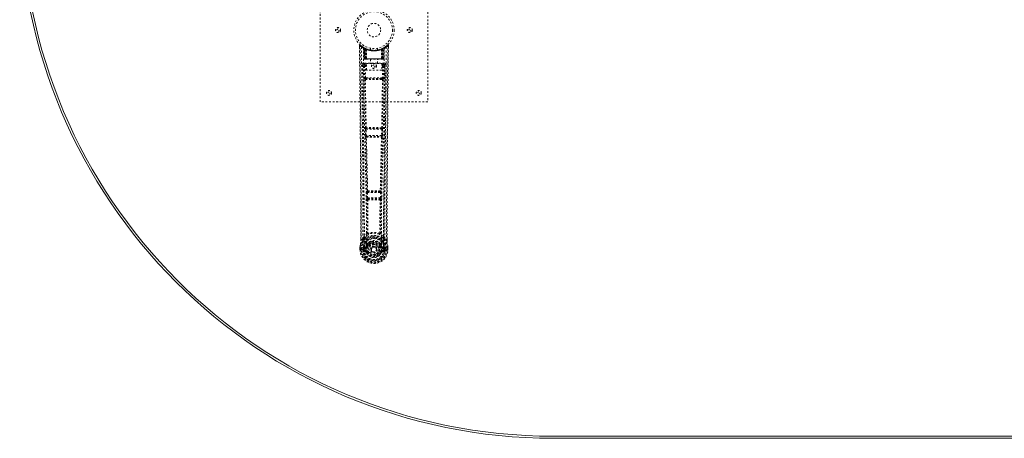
# Model space of a CAD drawing. Header units: inches. Extents: x 5 to 125, y 30 to 90.
# Tile 1 of 6: x 5 to 60, y 30 to 53. Entities that reach past the tile are written whole.
import ezdxf

# ---------------------------------------------------------------- set-up
doc = ezdxf.new("R2010")
doc.units = ezdxf.units.IN
doc.header["$MEASUREMENT"] = 0
doc.linetypes.add('SLD-Dashed', pattern=[0.075, 0.05, -0.025])
doc.linetypes.add('SLD-Solid', pattern=[0])

msp = doc.modelspace()

# ---------------------------------------------------------------- linework, layer by layer
at = {"color": 7, "linetype": 'SLD-Dashed', "lineweight": 0}
for p, q in [((21.914, 48.82), (21.914, 56.82)), ((27.914, 56.82), (27.914, 48.82)), ((24.107, 51.961), (24.108, 51.877)), ((24.345, 51.846), (24.332, 51.854)), ((24.36, 51.822), (24.346, 51.83)), ((24.367, 51.224), (24.346, 51.83)), ((24.381, 51.224), (24.36, 51.822)), ((24.43, 51.802), (24.363, 51.836)), ((24.379, 51.814), (24.401, 51.22)), ((24.447, 51.776), (24.379, 51.811)), ((24.399, 51.224), (24.379, 51.811)), ((24.406, 51.781), (24.418, 51.807)), ((24.406, 51.781), (24.406, 51.224)), ((24.411, 51.779), (24.406, 51.781)), ((24.411, 51.779), (24.424, 51.805)), ((24.411, 51.224), (24.411, 51.779)), ((24.418, 51.807), (24.424, 51.805)), ((24.419, 51.775), (24.432, 51.801)), ((24.42, 51.224), (24.419, 51.775)), ((24.424, 51.773), (24.436, 51.799)), ((24.424, 51.773), (24.424, 51.224)), ((24.431, 51.801), (24.43, 51.802)), ((24.436, 51.799), (24.432, 51.801)), ((24.438, 51.766), (24.45, 51.792)), ((24.438, 51.766), (24.438, 51.224)), ((24.442, 51.764), (24.453, 51.791)), ((24.442, 51.224), (24.442, 51.764)), ((24.447, 51.776), (24.448, 51.775)), ((24.466, 51.224), (24.447, 51.776)), ((24.448, 51.775), (24.467, 51.224)), ((24.45, 51.792), (24.453, 51.791)), ((24.493, 51.746), (24.491, 51.747)), ((24.496, 51.222), (24.491, 51.747)), ((24.493, 51.746), (24.497, 51.224)), ((24.497, 51.772), (24.494, 51.774)), ((24.714, 51.809), (24.714, 51.712)), ((25.114, 51.712), (25.114, 51.809)), ((25.33, 51.224), (25.334, 51.746)), ((25.334, 51.774), (25.331, 51.772)), ((25.336, 51.747), (25.332, 51.222)), ((25.336, 51.747), (25.334, 51.746)), ((25.36, 51.224), (25.379, 51.775)), ((25.381, 51.776), (25.362, 51.224)), ((25.377, 51.792), (25.404, 51.805)), ((25.377, 51.792), (25.389, 51.766)), ((25.379, 51.775), (25.381, 51.776)), ((25.449, 51.811), (25.381, 51.776)), ((25.386, 51.764), (25.386, 51.224)), ((25.389, 51.224), (25.389, 51.766)), ((25.396, 51.801), (25.391, 51.799)), ((25.391, 51.799), (25.404, 51.773)), ((25.398, 51.802), (25.396, 51.801)), ((25.396, 51.801), (25.408, 51.775)), ((25.464, 51.836), (25.398, 51.802)), ((25.404, 51.805), (25.409, 51.807)), ((25.404, 51.805), (25.416, 51.779)), ((25.404, 51.224), (25.404, 51.773)), ((25.408, 51.775), (25.408, 51.224)), ((25.409, 51.807), (25.417, 51.811)), ((25.409, 51.807), (25.421, 51.781)), ((25.421, 51.781), (25.416, 51.779)), ((25.416, 51.779), (25.416, 51.224)), ((25.421, 51.224), (25.421, 51.781)), ((25.426, 51.22), (25.448, 51.814)), ((25.428, 51.224), (25.449, 51.811)), ((25.441, 51.805), (25.436, 51.806)), ((25.447, 51.224), (25.467, 51.822)), ((25.46, 51.224), (25.481, 51.83)), ((25.481, 51.83), (25.467, 51.822)), ((25.496, 51.854), (25.482, 51.846)), ((25.56, 51.896), (25.499, 51.859)), ((25.67, 51.984), (25.569, 51.903)), ((25.72, 51.962), (25.69, 51.962)), ((25.72, 51.876), (25.72, 51.961)), ((24.367, 51.224), (24.381, 51.224)), ((24.406, 51.224), (24.367, 51.224)), ((24.381, 51.224), (24.42, 51.224)), ((24.394, 51.196), (24.398, 51.195)), ((24.399, 51.224), (24.466, 51.224)), ((24.399, 51.195), (24.399, 51.195)), ((24.407, 51.195), (24.412, 51.195)), ((25.416, 51.224), (24.411, 51.224)), ((24.411, 51.195), (24.42, 51.195)), ((24.42, 51.195), (24.424, 51.195)), ((24.424, 51.224), (25.404, 51.224)), ((24.429, 51.195), (24.495, 51.195)), ((24.438, 51.224), (24.442, 51.224)), ((25.386, 51.224), (24.442, 51.224)), ((24.467, 51.224), (24.466, 51.224)), ((24.496, 51.222), (24.497, 51.224)), ((24.497, 51.224), (25.33, 51.224)), ((24.498, 51.195), (25.33, 51.195)), ((24.719, 51.195), (24.719, 50.962)), ((25.109, 50.962), (25.109, 51.195)), ((25.33, 51.224), (25.332, 51.222)), ((25.332, 51.195), (25.398, 51.195)), ((25.362, 51.224), (25.36, 51.224)), ((25.362, 51.224), (25.428, 51.224)), ((25.386, 51.224), (25.389, 51.224)), ((25.403, 51.195), (25.407, 51.195)), ((25.407, 51.195), (25.417, 51.195)), ((25.408, 51.224), (25.447, 51.224)), ((25.416, 51.195), (25.421, 51.195)), ((25.46, 51.224), (25.421, 51.224)), ((25.421, 51.195), (25.421, 51.197)), ((25.428, 51.195), (25.428, 51.195)), ((25.429, 51.195), (25.433, 51.196)), ((25.447, 51.224), (25.46, 51.224)), ((24.3, 50.898), (24.297, 50.88)), ((24.298, 50.888), (24.297, 50.878)), ((24.297, 50.878), (24.297, 50.877)), ((24.297, 50.877), (24.305, 50.063)), ((24.342, 50.986), (24.342, 50.926)), ((25.485, 50.986), (24.342, 50.986)), ((24.342, 50.926), (24.49, 50.926)), ((24.389, 50.823), (24.434, 50.824)), ((24.389, 50.823), (24.396, 50.163)), ((24.434, 50.868), (24.434, 50.824)), ((24.49, 50.868), (24.434, 50.868)), ((24.441, 50.164), (24.434, 50.824)), ((24.49, 50.824), (24.434, 50.824)), ((24.49, 50.596), (24.49, 50.962)), ((24.49, 50.962), (25.351, 50.962)), ((25.351, 50.596), (24.49, 50.596)), ((25.351, 50.962), (25.351, 50.596)), ((25.351, 50.926), (25.485, 50.926)), ((25.351, 50.868), (25.393, 50.868)), ((25.351, 50.824), (25.393, 50.824)), ((25.393, 50.824), (25.386, 50.164)), ((25.393, 50.868), (25.393, 50.824)), ((25.438, 50.823), (25.431, 50.163)), ((25.485, 50.926), (25.485, 50.986)), ((25.523, 50.063), (25.53, 50.877)), ((25.53, 50.88), (25.527, 50.898)), ((25.53, 50.878), (25.53, 50.888)), ((25.53, 50.876), (25.53, 50.878)), ((24.439, 50.073), (24.488, 50.073)), ((25.386, 50.164), (24.441, 50.164)), ((24.498, 50.119), (24.45, 50.119)), ((25.33, 50.119), (24.498, 50.119)), ((25.377, 50.119), (25.33, 50.119)), ((25.34, 50.073), (25.388, 50.073)), ((27.914, 48.82), (21.914, 48.82)), ((24.434, 47.292), (24.444, 46.939)), ((24.447, 47.384), (24.441, 47.382)), ((24.478, 47.293), (25.349, 47.293)), ((24.489, 46.941), (24.478, 47.293)), ((24.486, 47.338), (24.491, 47.341)), ((25.342, 47.338), (24.486, 47.338)), ((25.336, 47.341), (25.342, 47.338)), ((25.349, 47.293), (25.338, 46.941)), ((25.386, 47.382), (25.381, 47.384)), ((25.394, 47.292), (25.383, 46.939)), ((24.458, 46.849), (24.458, 46.849)), ((25.338, 46.941), (24.489, 46.941)), ((24.503, 46.896), (24.502, 46.896)), ((24.502, 46.896), (25.325, 46.896)), ((25.325, 46.896), (25.324, 46.896)), ((25.369, 46.849), (25.369, 46.849)), ((24.503, 43.77), (24.515, 43.461)), ((24.526, 43.863), (24.513, 43.859)), ((24.515, 43.461), (24.518, 43.427)), ((24.534, 43.371), (24.535, 43.371)), ((24.547, 43.771), (25.28, 43.771)), ((24.559, 43.463), (24.547, 43.771)), ((24.558, 43.816), (24.57, 43.82)), ((25.27, 43.816), (24.558, 43.816)), ((25.268, 43.463), (24.559, 43.463)), ((24.579, 43.417), (24.578, 43.418)), ((24.578, 43.418), (25.249, 43.418)), ((25.249, 43.418), (25.248, 43.417)), ((25.257, 43.82), (25.27, 43.816)), ((25.28, 43.771), (25.268, 43.463)), ((25.293, 43.371), (25.294, 43.371)), ((25.301, 43.863), (25.314, 43.859)), ((25.312, 43.461), (25.31, 43.427)), ((25.324, 43.77), (25.312, 43.461)), ((24.177, 41.088), (24.177, 41.177)), ((24.178, 41.178), (24.178, 41.089)), ((24.303, 41.205), (24.207, 41.09)), ((24.303, 41.205), (24.362, 41.317)), ((25.465, 41.317), (25.524, 41.205)), ((25.621, 41.09), (25.524, 41.205)), ((25.649, 41.089), (25.649, 41.191)), ((25.65, 41.088), (25.65, 41.19)), ((24.135, 40.71), (24.134, 40.706)), ((24.134, 40.589), (24.134, 40.706)), ((24.136, 40.706), (24.135, 40.588)), ((24.164, 40.706), (24.164, 40.59)), ((24.285, 40.663), (24.285, 40.663)), ((24.285, 40.59), (24.285, 40.663)), ((24.315, 40.662), (24.321, 40.681)), ((24.315, 40.661), (24.315, 40.59)), ((24.321, 40.681), (24.32, 40.668)), ((24.32, 40.668), (24.32, 40.59)), ((24.33, 40.709), (24.327, 40.705)), ((24.33, 40.709), (24.34, 40.72)), ((24.456, 40.741), (24.34, 40.72)), ((24.34, 40.72), (24.34, 40.72)), ((24.34, 40.72), (24.34, 40.72)), ((24.355, 40.687), (24.485, 40.712)), ((24.355, 40.687), (24.355, 40.657)), ((24.485, 40.687), (24.355, 40.687)), ((24.485, 40.657), (24.355, 40.657)), ((24.485, 40.712), (24.485, 40.687)), ((24.485, 40.657), (24.485, 40.687)), ((24.533, 40.741), (24.54, 40.753)), ((24.54, 40.753), (24.567, 40.742)), ((24.542, 40.901), (24.542, 40.879)), ((24.549, 40.929), (24.561, 40.947)), ((24.566, 40.897), (24.565, 40.874)), ((25.26, 40.742), (25.287, 40.753)), ((25.262, 40.874), (25.262, 40.897)), ((25.266, 40.947), (25.278, 40.929)), ((25.285, 40.901), (25.285, 40.879)), ((25.287, 40.753), (25.294, 40.742)), ((25.342, 40.712), (25.472, 40.687)), ((25.342, 40.712), (25.342, 40.687)), ((25.472, 40.687), (25.342, 40.687)), ((25.342, 40.657), (25.342, 40.687)), ((25.472, 40.657), (25.342, 40.657)), ((25.487, 40.72), (25.372, 40.741)), ((25.472, 40.657), (25.472, 40.687)), ((25.487, 40.72), (25.497, 40.709)), ((25.5, 40.705), (25.497, 40.709)), ((25.507, 40.681), (25.507, 40.668)), ((25.512, 40.662), (25.507, 40.681)), ((25.507, 40.668), (25.507, 40.59)), ((25.542, 40.663), (25.512, 40.661)), ((25.513, 40.59), (25.512, 40.661)), ((25.542, 40.663), (25.542, 40.662)), ((25.542, 40.662), (25.542, 40.59)), ((25.664, 40.59), (25.663, 40.706)), ((25.692, 40.588), (25.692, 40.706)), ((25.693, 40.706), (25.693, 40.71)), ((25.693, 40.589), (25.693, 40.706)), ((24.134, 40.589), (24.138, 40.589)), ((24.138, 40.589), (24.191, 40.589)), ((24.191, 40.589), (24.214, 40.589)), ((24.214, 40.589), (24.22, 40.589)), ((24.22, 40.589), (24.37, 40.589)), ((24.285, 40.59), (24.285, 40.59)), ((24.32, 40.59), (24.315, 40.59)), ((24.338, 40.469), (24.457, 40.445)), ((24.368, 40.535), (24.368, 40.505)), ((24.368, 40.535), (24.485, 40.535)), ((24.485, 40.485), (24.368, 40.505)), ((24.368, 40.505), (24.485, 40.505)), ((24.37, 40.589), (24.37, 40.589)), ((24.485, 40.535), (24.485, 40.505)), ((24.485, 40.485), (24.485, 40.505)), ((24.545, 40.441), (24.541, 40.449)), ((24.567, 40.45), (24.545, 40.441)), ((24.757, 40.596), (24.758, 40.611)), ((24.757, 40.587), (24.757, 40.596)), ((25.283, 40.441), (25.26, 40.45)), ((25.287, 40.449), (25.283, 40.441)), ((25.337, 40.418), (25.283, 40.441)), ((25.342, 40.535), (25.342, 40.505)), ((25.342, 40.535), (25.459, 40.535)), ((25.459, 40.505), (25.342, 40.485)), ((25.342, 40.485), (25.342, 40.505)), ((25.342, 40.505), (25.459, 40.505)), ((25.37, 40.445), (25.489, 40.469)), ((25.457, 40.589), (25.607, 40.589)), ((25.459, 40.505), (25.459, 40.535)), ((25.507, 40.59), (25.513, 40.59)), ((25.607, 40.589), (25.613, 40.589)), ((25.613, 40.589), (25.636, 40.589)), ((25.636, 40.589), (25.689, 40.589)), ((25.689, 40.589), (25.693, 40.589))]:
    msp.add_line(p, q, dxfattribs=at)
at = {"color": 7, "linetype": 'SLD-Solid', "lineweight": 15}
for p, q in [((94.914, 30.188), (34.914, 30.188)), ((34.914, 30.188), (94.914, 30.188)), ((94.914, 30.07), (34.914, 30.07))]:
    msp.add_line(p, q, dxfattribs=at)
at = {"color": 7, "linetype": 'SLD-Dashed', "lineweight": 0, "flags": 128}
for points in [[(24.155, 51.982), (24.148, 51.985), (24.14, 51.988), (24.132, 51.988), (24.124, 51.987), (24.117, 51.983), (24.112, 51.978), (24.108, 51.972), (24.107, 51.964)], [(24.177, 41.177), (24.174, 43.806), (24.157, 46.524), (24.133, 49.243), (24.107, 51.962)], [(24.107, 51.962), (24.107, 51.961), (24.109, 51.961), (24.116, 51.962), (24.125, 51.962), (24.131, 51.962), (24.137, 51.962)], [(24.137, 51.962), (24.145, 51.97), (24.151, 51.978), (24.155, 51.982), (24.157, 51.984)], [(24.207, 41.09), (24.208, 41.828), (24.207, 42.608), (24.205, 43.431), (24.202, 44.297), (24.197, 45.093), (24.192, 45.923), (24.19, 46.114), (24.189, 46.306), (24.187, 46.5), (24.186, 46.633), (24.185, 46.763), (24.184, 46.898), (24.183, 47.04), (24.179, 47.493), (24.174, 47.998), (24.169, 48.553), (24.166, 48.905), (24.162, 49.277), (24.158, 49.679), (24.155, 50.055), (24.15, 50.546), (24.146, 50.982), (24.142, 51.363), (24.139, 51.69), (24.137, 51.962)], [(24.226, 51.868), (24.231, 50.277), (24.25, 48.688), (24.28, 47.102), (24.318, 45.519), (24.348, 44.279), (24.371, 43.043), (24.381, 41.813), (24.37, 40.589)], [(24.334, 51.812), (24.341, 50.226), (24.361, 48.641), (24.394, 47.059), (24.435, 45.48), (24.466, 44.243), (24.491, 43.01), (24.5, 41.781), (24.488, 40.56)], [(24.34, 51.847), (24.346, 51.836), (24.351, 51.822)], [(24.347, 51.836), (24.347, 51.83), (24.347, 51.829)], [(24.377, 51.819), (24.378, 51.813), (24.378, 51.811)], [(24.38, 51.827), (24.386, 51.824), (24.418, 51.807)], [(25.493, 51.812), (25.486, 50.226), (25.466, 48.641), (25.433, 47.059), (25.392, 45.48), (25.361, 44.243), (25.337, 43.01), (25.327, 41.781), (25.339, 40.559)], [(25.386, 51.764), (25.381, 51.774), (25.377, 51.783), (25.375, 51.789), (25.374, 51.791)], [(25.602, 51.868), (25.596, 50.277), (25.578, 48.688), (25.547, 47.102), (25.509, 45.519), (25.48, 44.279), (25.456, 43.043), (25.446, 41.813), (25.457, 40.589)], [(25.621, 41.09), (25.619, 41.903), (25.62, 42.752), (25.622, 43.636), (25.626, 44.438), (25.629, 44.956), (25.633, 45.498), (25.637, 46.064), (25.641, 46.627), (25.645, 47.115), (25.651, 47.762), (25.657, 48.451), (25.664, 49.18), (25.671, 49.856), (25.69, 51.962)], [(25.65, 41.19), (25.653, 43.806), (25.67, 46.523), (25.695, 49.244), (25.72, 51.962)], [(25.717, 51.961), (25.716, 51.969), (25.712, 51.977), (25.707, 51.983), (25.701, 51.988), (25.694, 51.991), (25.686, 51.991), (25.679, 51.99), (25.672, 51.986)], [(24.438, 51.224), (24.43, 51.224), (24.423, 51.224), (24.416, 51.224), (24.409, 51.224), (24.405, 51.224), (24.401, 51.224), (24.399, 51.224), (24.399, 51.224)], [(24.399, 51.224), (24.4, 51.217), (24.401, 51.215)], [(24.413, 51.195), (24.413, 51.195), (24.414, 51.195), (24.416, 51.196), (24.42, 51.197)], [(24.428, 51.195), (24.429, 51.195), (24.43, 51.195)], [(24.467, 51.224), (24.47, 51.214), (24.477, 51.205)], [(24.496, 51.222), (24.481, 51.209), (24.477, 51.205)], [(25.332, 51.222), (25.346, 51.209), (25.35, 51.205)], [(25.35, 51.205), (25.357, 51.214), (25.36, 51.224)], [(25.428, 51.224), (25.428, 51.224), (25.426, 51.224), (25.423, 51.224), (25.418, 51.224), (25.412, 51.224), (25.405, 51.224), (25.397, 51.224), (25.389, 51.224)], [(25.407, 51.197), (25.411, 51.196), (25.413, 51.195), (25.415, 51.195), (25.415, 51.195)], [(24.237, 50.88), (24.241, 50.504), (24.245, 50.075), (24.249, 49.605), (24.253, 49.18), (24.255, 48.958), (24.258, 48.735), (24.26, 48.513), (24.262, 48.26), (24.265, 48.005), (24.267, 47.758), (24.272, 47.254), (24.276, 46.787), (24.28, 46.355), (24.283, 45.932), (24.287, 45.442), (24.293, 44.601), (24.298, 43.753), (24.301, 42.875), (24.303, 42.021), (24.303, 41.205)], [(24.297, 50.88), (24.32, 50.852), (24.389, 50.823)], [(24.297, 50.88), (24.328, 47.692), (24.353, 44.504), (24.362, 41.317)], [(24.434, 50.868), (24.365, 50.897), (24.342, 50.926)], [(25.485, 50.926), (25.462, 50.897), (25.393, 50.868)], [(25.438, 50.823), (25.433, 50.823), (25.423, 50.823), (25.409, 50.823), (25.393, 50.824)], [(25.438, 50.823), (25.507, 50.852), (25.528, 50.877)], [(25.465, 41.317), (25.474, 44.504), (25.5, 47.692), (25.53, 50.88)], [(25.524, 41.205), (25.524, 41.945), (25.526, 42.717), (25.528, 43.52), (25.532, 44.286), (25.537, 45.062), (25.543, 45.838), (25.55, 46.594), (25.556, 47.319), (25.563, 47.994), (25.57, 48.751), (25.577, 49.461), (25.583, 50.158), (25.59, 50.88)], [(24.441, 50.164), (24.426, 50.163), (24.411, 50.163), (24.401, 50.163), (24.396, 50.163)], [(24.406, 50.075), (24.422, 48.729), (24.447, 47.384)], [(24.481, 47.382), (24.456, 48.727), (24.439, 50.073)], [(25.34, 50.073), (25.128, 50.073), (24.914, 50.072), (24.699, 50.073), (24.488, 50.073)], [(25.33, 50.119), (25.125, 50.119), (24.919, 50.119), (24.708, 50.119), (24.498, 50.119)], [(25.388, 50.073), (25.372, 48.727), (25.347, 47.382)], [(25.377, 50.119), (25.394, 50.116), (25.405, 50.108)], [(25.421, 50.075), (25.405, 48.729), (25.381, 47.384)], [(25.431, 50.163), (25.426, 50.163), (25.416, 50.163), (25.402, 50.163), (25.386, 50.164)], [(24.478, 47.293), (24.47, 47.293), (24.462, 47.293), (24.455, 47.293), (24.448, 47.292), (24.443, 47.292), (24.438, 47.292), (24.435, 47.292), (24.434, 47.292)], [(25.394, 47.292), (25.392, 47.292), (25.389, 47.292), (25.384, 47.292), (25.379, 47.292), (25.372, 47.293), (25.365, 47.293), (25.357, 47.293), (25.349, 47.293)], [(24.489, 46.941), (24.481, 46.94), (24.473, 46.94), (24.466, 46.94), (24.459, 46.94), (24.454, 46.94), (24.449, 46.939), (24.446, 46.939), (24.444, 46.939)], [(24.444, 46.939), (24.446, 46.906), (24.447, 46.904)], [(24.458, 46.849), (24.493, 45.354), (24.526, 43.863)], [(24.562, 43.859), (24.528, 45.35), (24.493, 46.847)], [(25.335, 46.847), (25.299, 45.35), (25.266, 43.859)], [(25.369, 46.849), (25.334, 45.354), (25.301, 43.863)], [(25.383, 46.939), (25.381, 46.939), (25.378, 46.939), (25.374, 46.94), (25.368, 46.94), (25.361, 46.94), (25.354, 46.94), (25.346, 46.94), (25.338, 46.941)], [(25.364, 46.869), (25.366, 46.867), (25.369, 46.849)], [(25.383, 46.939), (25.381, 46.906), (25.381, 46.904)], [(24.547, 43.771), (24.54, 43.771), (24.532, 43.771), (24.525, 43.77), (24.518, 43.77), (24.513, 43.77), (24.508, 43.77), (24.505, 43.77), (24.503, 43.77)], [(24.559, 43.463), (24.552, 43.462), (24.544, 43.462), (24.537, 43.462), (24.53, 43.461), (24.525, 43.461), (24.52, 43.461), (24.517, 43.461), (24.515, 43.461)], [(24.535, 43.371), (24.545, 42.439), (24.546, 41.51)], [(24.547, 43.771), (24.547, 43.78), (24.547, 43.788), (24.549, 43.802), (24.553, 43.812), (24.558, 43.816)], [(25.268, 43.463), (25.267, 43.454), (25.265, 43.445), (25.261, 43.431), (25.255, 43.422), (25.252, 43.419), (25.25, 43.418), (25.249, 43.418)], [(25.312, 43.461), (25.307, 43.461), (25.297, 43.461), (25.283, 43.462), (25.268, 43.463)], [(25.27, 43.816), (25.275, 43.812), (25.278, 43.802), (25.28, 43.788), (25.28, 43.78), (25.28, 43.771)], [(25.324, 43.77), (25.322, 43.77), (25.319, 43.77), (25.315, 43.77), (25.309, 43.77), (25.303, 43.77), (25.295, 43.771), (25.288, 43.771), (25.28, 43.771)], [(25.293, 43.371), (25.282, 42.439), (25.281, 41.51)], [(24.57, 43.366), (24.581, 42.433), (24.582, 41.503)], [(25.246, 41.503), (25.246, 42.433), (25.257, 43.366)], [(24.544, 41.501), (24.446, 41.415), (24.362, 41.317)], [(24.455, 41.268), (24.45, 41.262), (24.44, 41.253)], [(24.544, 41.501), (24.546, 41.491), (24.55, 41.482), (24.557, 41.476), (24.564, 41.473), (24.572, 41.473), (24.58, 41.477), (24.587, 41.483), (24.592, 41.492)], [(24.582, 41.503), (24.582, 41.501), (24.583, 41.499), (24.585, 41.496), (24.592, 41.492)], [(25.235, 41.492), (25.242, 41.496), (25.245, 41.499), (25.245, 41.501), (25.246, 41.503)], [(25.235, 41.492), (25.24, 41.483), (25.247, 41.477), (25.255, 41.473), (25.263, 41.473), (25.271, 41.476), (25.277, 41.482), (25.281, 41.491), (25.283, 41.501)], [(25.465, 41.317), (25.381, 41.415), (25.283, 41.501)], [(25.387, 41.253), (25.378, 41.262), (25.372, 41.268)], [(24.134, 40.706), (24.147, 40.801), (24.163, 40.876)], [(24.134, 40.706), (24.134, 40.706), (24.135, 40.706), (24.138, 40.706), (24.141, 40.706), (24.146, 40.706), (24.152, 40.706), (24.158, 40.706), (24.164, 40.706)], [(24.165, 40.887), (24.148, 40.808), (24.135, 40.71)], [(24.135, 40.71), (24.136, 40.71), (24.137, 40.71), (24.14, 40.709), (24.144, 40.709), (24.148, 40.708), (24.153, 40.707), (24.159, 40.706), (24.164, 40.706)], [(24.165, 40.887), (24.163, 40.881), (24.163, 40.876)], [(24.345, 41.165), (24.244, 41.041), (24.165, 40.887)], [(24.207, 41.09), (24.201, 41.09), (24.195, 41.089), (24.189, 41.089), (24.184, 41.089), (24.18, 41.089), (24.178, 41.089), (24.177, 41.088), (24.177, 41.088)], [(24.285, 40.663), (24.296, 40.662), (24.305, 40.662), (24.312, 40.661), (24.315, 40.661)], [(24.315, 40.661), (24.315, 40.661), (24.315, 40.662)], [(24.355, 40.657), (24.337, 40.66), (24.32, 40.668)], [(24.483, 40.764), (24.469, 40.747), (24.456, 40.741)], [(24.542, 40.879), (24.511, 40.829), (24.483, 40.764)], [(24.686, 41.033), (24.636, 41.006), (24.561, 40.947)], [(24.595, 40.73), (24.589, 40.732), (24.584, 40.734), (24.58, 40.736), (24.575, 40.738), (24.572, 40.739), (24.569, 40.741), (24.568, 40.741), (24.567, 40.742)], [(25.266, 40.947), (25.191, 41.006), (25.141, 41.033)], [(25.287, 40.753), (25.261, 40.814), (25.233, 40.861)], [(25.233, 40.73), (25.238, 40.732), (25.243, 40.734), (25.248, 40.736), (25.252, 40.738), (25.255, 40.739), (25.258, 40.741), (25.26, 40.741), (25.26, 40.742)], [(25.285, 40.879), (25.316, 40.828), (25.344, 40.764)], [(25.344, 40.764), (25.358, 40.747), (25.372, 40.741)], [(25.507, 40.668), (25.49, 40.66), (25.472, 40.657)], [(25.482, 41.165), (25.583, 41.041), (25.662, 40.887)], [(25.512, 40.662), (25.512, 40.661), (25.512, 40.661)], [(25.65, 41.088), (25.651, 41.088), (25.65, 41.089), (25.647, 41.089), (25.644, 41.089), (25.638, 41.089), (25.633, 41.089), (25.627, 41.09), (25.621, 41.09)], [(25.664, 40.876), (25.664, 40.881), (25.662, 40.887)], [(25.693, 40.71), (25.681, 40.798), (25.662, 40.887)], [(25.693, 40.71), (25.692, 40.71), (25.69, 40.71), (25.687, 40.709), (25.683, 40.709), (25.679, 40.708), (25.674, 40.707), (25.669, 40.706), (25.663, 40.706)], [(25.663, 40.706), (25.67, 40.706), (25.676, 40.706), (25.681, 40.706), (25.686, 40.706), (25.69, 40.706), (25.692, 40.706), (25.693, 40.706), (25.693, 40.706)], [(25.693, 40.706), (25.68, 40.801), (25.664, 40.876)], [(24.164, 40.59), (24.157, 40.59), (24.151, 40.59), (24.146, 40.59), (24.141, 40.589), (24.137, 40.589), (24.135, 40.589), (24.134, 40.589), (24.134, 40.589)], [(24.315, 40.59), (24.311, 40.59), (24.305, 40.59), (24.296, 40.59), (24.285, 40.59)], [(24.325, 40.517), (24.345, 40.53), (24.368, 40.535)], [(25.339, 40.559), (25.334, 40.482), (25.311, 40.406), (25.272, 40.336), (25.218, 40.275), (25.152, 40.226), (25.078, 40.189), (24.997, 40.167), (24.914, 40.159), (24.83, 40.167), (24.749, 40.189), (24.675, 40.226), (24.609, 40.275), (24.555, 40.336), (24.516, 40.406), (24.493, 40.482), (24.488, 40.559)], [(24.595, 40.462), (24.589, 40.46), (24.584, 40.458), (24.58, 40.456), (24.575, 40.454), (24.572, 40.453), (24.569, 40.451), (24.568, 40.451), (24.567, 40.45)], [(25.233, 40.462), (25.238, 40.46), (25.243, 40.458), (25.248, 40.456), (25.252, 40.454), (25.255, 40.453), (25.258, 40.451), (25.26, 40.451), (25.26, 40.45)], [(25.459, 40.535), (25.482, 40.53), (25.502, 40.517)], [(25.693, 40.589), (25.694, 40.589), (25.692, 40.589), (25.69, 40.589), (25.686, 40.589), (25.682, 40.59), (25.676, 40.59), (25.67, 40.59), (25.664, 40.59)]]:
    msp.add_lwpolyline(points, dxfattribs=at)
at = {"color": 7, "linetype": 'SLD-Dashed', "lineweight": 0}
for centre, radius in [((24.914, 52.82), 1.125), ((24.914, 52.82), 1.03), ((22.914, 52.82), 0.14), ((22.914, 52.82), 0.0625), ((24.914, 52.82), 0.376), ((26.914, 52.82), 0.14), ((26.914, 52.82), 0.0625), ((24.914, 50.82), 0.141), ((24.914, 50.82), 0.0625), ((22.414, 49.32), 0.14), ((27.414, 49.32), 0.141), ((22.414, 49.32), 0.0625), ((27.414, 49.32), 0.0625), ((24.914, 40.596), 0.7), ((24.914, 40.596), 0.69), ((24.914, 40.596), 0.623), ((24.914, 40.596), 0.32), ((24.914, 40.596), 0.275), ((24.914, 40.596), 0.188), ((24.914, 40.596), 0.157), ((24.914, 40.596), 0.142), ((24.914, 40.596), 0.14), ((24.914, 40.596), 0.138)]:
    msp.add_circle(centre, radius, dxfattribs=at)
at = {"color": 7, "linetype": 'SLD-Solid', "lineweight": 15}
for radius in [29.75, 29.632, 29.632]:
    msp.add_arc((34.914, 59.82), radius, 90, 270, dxfattribs=at)
at = {"color": 7, "linetype": 'SLD-Dashed', "lineweight": 0}
for centre, radius, start, end in [((24.137, 51.962), 0.03, 47.8444, 180.5328), ((24.908, 52.855), 1.2, 228.1041, 235.3369), ((24.914, 52.82), 1.158, 227.8715, 312.1368), ((24.908, 52.813), 1.119, 227.8914, 235.3676), ((24.256, 51.868), 0.03, 55.9252, 179.7364), ((24.9, 53.055), 1.365, 240.4168, 245.5476), ((24.913, 52.819), 1.127, 235.3398, 240.4743), ((24.316, 51.829), 0.03, 1.9706, 58.9238), ((24.906, 52.806), 1.111, 238.9138, 239.8061), ((24.297, 51.793), 0.0707, 31.4602, 58.8912), ((24.376, 51.8), 0.0429, 114.1731, 162.9929), ((24.914, 52.852), 1.19, 240.88, 299.12), ((24.33, 51.821), 0.0299, 1.8998, 59.7094), ((24.836, 52.685), 0.972, 239.6406, 242.5061), ((24.923, 52.84), 1.152, 239.9215, 243.9596), ((24.904, 52.455), 0.838, 228.2623, 233.5242), ((24.914, 52.82), 1.128, 240.4733, 299.5267), ((24.89, 52.433), 0.81, 229.0895, 234.457), ((24.349, 51.81), 0.0299, 1.8065, 60.7412), ((24.907, 52.807), 1.113, 240.7479, 245.7405), ((24.348, 51.81), 0.03, 16.8667, 61.2518), ((24.901, 52.442), 0.82, 230.39, 235.5927), ((24.914, 52.819), 1.155, 244.2143, 295.7857), ((24.914, 52.819), 1.155, 244.9105, 295.0895), ((24.417, 51.775), 0.0297, 1.4874, 64.4647), ((24.418, 51.774), 0.0297, 1.4806, 64.5523), ((24.914, 52.819), 1.155, 245.8867, 294.1133), ((24.869, 52.371), 0.73, 234.7479, 238.7752), ((24.464, 51.763), 0.0311, 328.3372, 19.6241), ((24.463, 51.763), 0.0345, 328.943, 15.1608), ((24.914, 52.783), 1.12, 247.9258, 292.0742), ((25.364, 51.763), 0.0345, 164.8265, 211.05), ((25.363, 51.763), 0.031, 160.2241, 211.6761), ((24.956, 52.373), 0.733, 301.2393, 305.2432), ((25.023, 52.584), 0.868, 293.5573, 295.4839), ((25.433, 51.698), 0.109, 91.2471, 120.4818), ((25.409, 51.774), 0.0297, 115.4477, 178.5194), ((25.41, 51.775), 0.0297, 115.5277, 178.5201), ((24.926, 52.442), 0.82, 304.4073, 309.61), ((24.939, 52.431), 0.806, 305.5313, 310.9222), ((25.464, 51.679), 0.137, 89.4082, 113.5157), ((24.924, 52.455), 0.837, 306.4736, 311.7399), ((25.479, 51.81), 0.0299, 119.2515, 178.1852), ((25.063, 52.563), 0.83, 298.7861, 300.3548), ((25.497, 51.821), 0.0299, 120.2906, 178.1002), ((24.915, 52.818), 1.126, 299.5236, 304.6623), ((25.452, 51.8), 0.0429, 17.0146, 65.8219), ((25.511, 51.829), 0.03, 121.0864, 178.0193), ((24.929, 53.053), 1.363, 294.4489, 299.5866), ((24.918, 52.814), 1.12, 304.636, 312.1031), ((25.572, 51.868), 0.03, 0.2617, 124.0768), ((24.916, 52.859), 1.205, 304.6754, 311.8766), ((25.69, 51.962), 0.03, 359.4664, 132.1544), ((25.634, 51.931), 0.0646, 28.7859, 55.6227), ((24.397, 51.225), 0.03, 182.0013, 269.997), ((24.398, 51.225), 0.0305, 182.359, 249.381), ((24.411, 51.225), 0.03, 181.9616, 246.5728), ((24.411, 51.226), 0.0315, 237.9497, 270.6786), ((24.429, 51.225), 0.03, 181.9237, 269.94), ((24.427, 51.083), 0.115, 100.1057, 103.9577), ((25.213, 51.22), 0.806, 179.7522, 181.6541), ((24.819, 51.217), 0.408, 178.9987, 183.063), ((24.842, 51.217), 0.423, 179.04, 182.966), ((24.853, 51.217), 0.43, 179.0713, 182.9347), ((24.881, 51.217), 0.443, 179.0824, 182.8307), ((24.883, 51.217), 0.441, 179.0846, 182.847), ((24.496, 51.225), 0.0299, 181.8008, 269.8108), ((24.498, 51.221), 0.0265, 218.3619, 269.3894), ((25.329, 51.222), 0.0266, 270.8027, 321.446), ((25.332, 51.225), 0.0299, 270.1893, 358.2081), ((24.937, 51.217), 0.448, 357.1934, 0.8935), ((24.954, 51.217), 0.435, 357.1381, 0.9488), ((25.394, 51.23), 0.0353, 261.8071, 350.6839), ((25.398, 51.225), 0.03, 270.069, 358.0583), ((24.983, 51.217), 0.421, 357.0248, 0.9693), ((24.572, 51.221), 0.836, 358.3995, 0.2344), ((25.012, 51.217), 0.404, 356.9058, 1.014), ((25.416, 51.226), 0.0314, 269.2985, 302.389), ((25.399, 51.08), 0.119, 75.901, 79.5612), ((25.417, 51.225), 0.03, 293.4915, 358.0151), ((25.43, 51.225), 0.03, 270.012, 357.9987), ((25.429, 51.225), 0.0305, 290.719, 357.6412), ((24.342, 50.881), 0.105, 89.9171, 180.6366), ((24.279, 48.02), 2.861, 89.6401, 90.8417), ((24.342, 50.881), 0.045, 90.0193, 157.9932), ((24.434, 50.823), 0.0451, 90.4228, 180.361), ((25.393, 50.823), 0.0451, 359.6161, 89.5748), ((25.485, 50.881), 0.105, 359.3655, 90.0808), ((25.485, 50.881), 0.045, 22.0068, 89.9807), ((25.548, 48.005), 2.876, 89.1625, 90.358), ((24.685, 50.15), 0.289, 177.3567, 195.0212), ((24.452, 50.074), 0.0456, 91.9252, 179.0017), ((24.432, 50.331), 0.258, 264.2214, 271.5598), ((24.514, 50.08), 0.075, 148.0018, 184.8097), ((24.518, 50.156), 0.0773, 174.5387, 208.3778), ((24.552, 50.083), 0.0652, 146.4274, 189.4457), ((25.275, 50.083), 0.0652, 350.5383, 33.553), ((25.309, 50.156), 0.0773, 331.6182, 5.4641), ((25.313, 50.08), 0.0757, 355.3516, 31.8355), ((25.395, 50.331), 0.258, 268.4468, 275.7761), ((25.383, 50.077), 0.0384, 357.0694, 55.372), ((25.142, 50.15), 0.289, 344.9841, 2.641), ((24.654, 47.319), 0.222, 163.6472, 187.1141), ((24.486, 47.383), 0.0451, 181.9441, 269.4434), ((24.492, 47.386), 0.0451, 181.9691, 269.4236), ((24.473, 47.517), 0.136, 258.8595, 273.2829), ((24.537, 47.307), 0.0601, 148.59, 193.1012), ((24.537, 47.375), 0.057, 172.6093, 216.4894), ((24.914, 11.248), 36.136, 89.3136, 90.6865), ((24.914, 14.317), 33.026, 89.2675, 90.7325), ((25.335, 47.386), 0.0451, 270.5772, 358.0316), ((25.29, 47.375), 0.0567, 323.3854, 7.5167), ((25.341, 47.383), 0.0451, 270.5566, 358.0559), ((25.29, 47.307), 0.0601, 346.8979, 31.411), ((25.354, 47.518), 0.136, 266.7431, 281.1106), ((25.174, 47.319), 0.222, 352.885, 16.3537), ((24.564, 46.9), 0.118, 177.9703, 205.3827), ((24.503, 46.85), 0.0451, 90.638, 181.6254), ((24.503, 46.851), 0.0451, 90.6279, 181.6326), ((24.485, 46.97), 0.123, 257.6604, 273.6569), ((24.551, 46.935), 0.0626, 174.4859, 218.4564), ((24.561, 46.858), 0.0697, 146.9349, 189.0894), ((24.914, 80.42), 33.576, 269.2814, 270.7186), ((24.914, 80.244), 33.351, 269.2944, 270.7056), ((25.324, 46.852), 0.0433, 22.7761, 90.2182), ((25.266, 46.858), 0.0697, 350.9106, 33.0651), ((25.276, 46.935), 0.0626, 321.5465, 5.5112), ((25.324, 46.851), 0.0452, 358.3795, 89.3661), ((25.342, 46.971), 0.125, 266.4459, 282.2367), ((25.263, 46.9), 0.118, 334.6466, 2.0163), ((24.666, 43.797), 0.165, 157.6409, 189.3987), ((24.558, 43.861), 0.0451, 182.4947, 269.1349), ((24.611, 43.423), 0.0933, 177.5264, 214.1412), ((24.571, 43.866), 0.0451, 182.6001, 269.1058), ((24.555, 43.951), 0.092, 251.4674, 273.9893), ((24.579, 43.373), 0.0451, 91.0407, 182.1483), ((24.58, 43.372), 0.0451, 91.0502, 182.1473), ((24.564, 43.453), 0.088, 250.2511, 273.9517), ((24.618, 43.46), 0.0588, 177.8309, 226.6359), ((24.623, 43.852), 0.0613, 173.9403, 211.5296), ((24.914, 6.833), 37.028, 89.4553, 90.5445), ((24.657, 43.378), 0.0872, 153.1873, 188.2011), ((24.914, 10.929), 32.893, 89.4021, 90.5979), ((24.914, 76.786), 33.37, 269.4251, 270.5749), ((25.248, 43.372), 0.0451, 357.8472, 88.9567), ((25.171, 43.378), 0.0873, 351.8166, 26.8051), ((25.249, 43.373), 0.0451, 357.8517, 88.9593), ((25.256, 43.866), 0.0451, 270.8972, 357.3969), ((25.205, 43.852), 0.0607, 328.292, 6.2381), ((25.263, 43.454), 0.0889, 266.1802, 289.6227), ((25.272, 43.951), 0.0918, 266.0197, 288.5483), ((25.269, 43.861), 0.0451, 270.8651, 357.5053), ((25.216, 43.423), 0.0933, 325.8663, 2.4585), ((25.161, 43.797), 0.165, 350.5978, 22.3626), ((24.914, 76.1), 32.736, 269.3991, 270.6007), ((24.914, 40.596), 0.787, 8.3239, 171.6761), ((24.914, 40.596), 0.758, 8.3241, 171.6759), ((24.914, 40.596), 0.632, 6.0642, 173.9358), ((24.766, 41.653), 0.644, 224.0915, 229.2575), ((24.914, 40.596), 0.602, 6.2697, 173.7303), ((25.889, 39.59), 2.205, 131.0577, 134.4287), ((24.423, 41.32), 0.0608, 182.3804, 301.9698), ((25.182, 40.759), 0.888, 129.1314, 144.9697), ((24.532, 41.509), 0.0143, 327.5648, 3.3169), ((24.604, 41.505), 0.0608, 183.6698, 286.544), ((24.578, 41.583), 0.0794, 246.0482, 272.5081), ((24.914, 40.582), 0.965, 70.5268, 109.4745), ((24.668, 41.51), 0.0786, 193.322, 233.745), ((24.914, 40.655), 0.844, 69.7727, 110.2273), ((25.223, 41.505), 0.0608, 253.456, 356.3302), ((25.159, 41.51), 0.0786, 306.255, 346.678), ((24.645, 40.759), 0.888, 35.03, 50.8689), ((25.249, 41.583), 0.0794, 267.4919, 293.9518), ((25.296, 41.509), 0.0143, 176.6831, 212.4352), ((25.404, 41.32), 0.0608, 238.0272, 357.6226), ((23.938, 39.59), 2.205, 45.5713, 48.9423), ((25.061, 41.654), 0.646, 310.7503, 315.9036), ((22.975, 41.06), 1.202, 351.1876, 1.3423), ((20.58, 41.73), 3.682, 346.7651, 349.9866), ((24.435, 40.665), 0.115, 159.6773, 172.2864), ((24.355, 40.718), 0.0305, 203.832, 270.9607), ((24.777, 40.506), 0.491, 116.127, 155.5122), ((24.721, 40.5), 0.44, 113.936, 149.9011), ((24.485, 40.742), 0.0299, 180.9992, 268.9459), ((24.513, 40.769), 0.031, 190.1682, 328.1963), ((24.485, 40.776), 0.089, 270, 337.226), ((24.483, 40.768), 0.0565, 271.9539, 331.5649), ((24.485, 40.776), 0.119, 269.9968, 337.2288), ((24.979, 40.6), 0.465, 145.8355, 160.7969), ((24.587, 40.905), 0.0444, 147.4008, 184.9848), ((24.564, 40.947), 0.0507, 244.3346, 271.7404), ((24.572, 40.882), 0.0305, 185.6331, 316.0633), ((24.564, 40.925), 0.0504, 244.2272, 271.7462), ((24.601, 40.952), 0.0404, 187.3049, 232.7723), ((24.914, 40.585), 0.453, 39.7481, 140.2512), ((24.594, 40.898), 0.0371, 220.1785, 270.7165), ((24.598, 40.896), 0.0326, 132.1724, 178.358), ((24.914, 40.596), 0.376, 22.774, 157.226), ((24.914, 40.559), 0.494, 46.9721, 133.0279), ((24.914, 40.602), 0.411, 39.0116, 140.9884), ((24.914, 40.596), 0.346, 22.7744, 157.2256), ((24.914, 40.596), 0.275, 90.0003, 269.9997), ((24.914, 40.614), 0.476, 61.4732, 118.5257), ((24.914, 40.596), 0.157, 65.1542, 110.0596), ((24.914, 40.596), 0.275, 269.9996, 90.0004), ((25.255, 40.882), 0.0305, 223.93, 354.3735), ((25.234, 40.898), 0.0371, 269.2701, 319.8349), ((25.342, 40.776), 0.119, 202.7712, 270.0032), ((25.226, 40.952), 0.0404, 307.2245, 352.6983), ((25.229, 40.896), 0.0326, 1.6413, 47.8282), ((25.342, 40.776), 0.089, 202.774, 270), ((25.263, 40.947), 0.0506, 268.2501, 295.6859), ((25.263, 40.925), 0.0505, 268.2778, 295.7489), ((25.046, 40.501), 0.497, 24.8142, 63.6305), ((25.241, 40.905), 0.0445, 355.0319, 32.6722), ((25.107, 40.5), 0.439, 30.0683, 66.0867), ((25.314, 40.769), 0.031, 211.596, 350.0479), ((25.344, 40.768), 0.0567, 208.2232, 267.9851), ((25.342, 40.742), 0.0299, 271.048, 359.0069), ((25.472, 40.718), 0.0305, 269.0244, 336.183), ((25.423, 40.673), 0.0843, 5.4111, 22.6253), ((29.24, 41.728), 3.675, 190.0108, 193.2387), ((26.852, 41.06), 1.202, 178.6564, 188.8137), ((25.663, 40.706), 0.03, 0.2178, 5.2738), ((24.914, 40.596), 0.78, 180, 359.4852), ((24.914, 40.596), 0.78, 180.5288, 359.4712), ((24.914, 40.596), 0.75, 180.4561, 359.5439), ((24.914, 40.596), 0.629, 180.5446, 359.4554), ((24.914, 40.596), 0.599, 180.5443, 359.4557), ((24.914, 40.596), 0.593, 180.5524, 187.6091), ((24.53, 40.545), 0.206, 187.6623, 201.6592), ((24.367, 40.475), 0.0299, 88.0414, 192.1164), ((24.489, 40.809), 0.249, 241.7055, 269.8606), ((24.914, 40.583), 0.543, 179.3661, 0.6339), ((24.486, 40.454), 0.0301, 91.4633, 197.6159), ((24.448, 40.401), 0.0455, 22.5465, 78.6369), ((24.485, 40.416), 0.119, 22.7712, 90.0032), ((24.485, 40.416), 0.089, 22.774, 90), ((24.479, 40.413), 0.0714, 30.3157, 85.2478), ((25.062, 39.132), 1.408, 111.569, 113.9832), ((24.914, 40.596), 0.459, 202.774, 337.226), ((24.914, 40.596), 0.4, 202.774, 337.226), ((24.914, 40.596), 0.376, 202.774, 337.226), ((24.914, 40.596), 0.346, 202.7744, 337.2256), ((25.342, 40.416), 0.119, 89.9968, 157.2288), ((25.342, 40.416), 0.089, 90, 157.226), ((25.348, 40.413), 0.0715, 94.7779, 149.7634), ((25.379, 40.401), 0.0455, 101.3331, 157.4914), ((25.34, 40.801), 0.242, 269.7365, 298.8252), ((25.342, 40.454), 0.0301, 342.3484, 88.5723), ((25.46, 40.475), 0.0299, 347.8962, 91.946), ((25.297, 40.545), 0.206, 338.3573, 352.3329), ((24.914, 40.596), 0.593, 352.3909, 359.4476), ((25.519, 39.716), 0.874, 88.484, 90.4271)]:
    msp.add_arc(centre, radius, start, end, dxfattribs=at)

doc.saveas('drawing.dxf')
